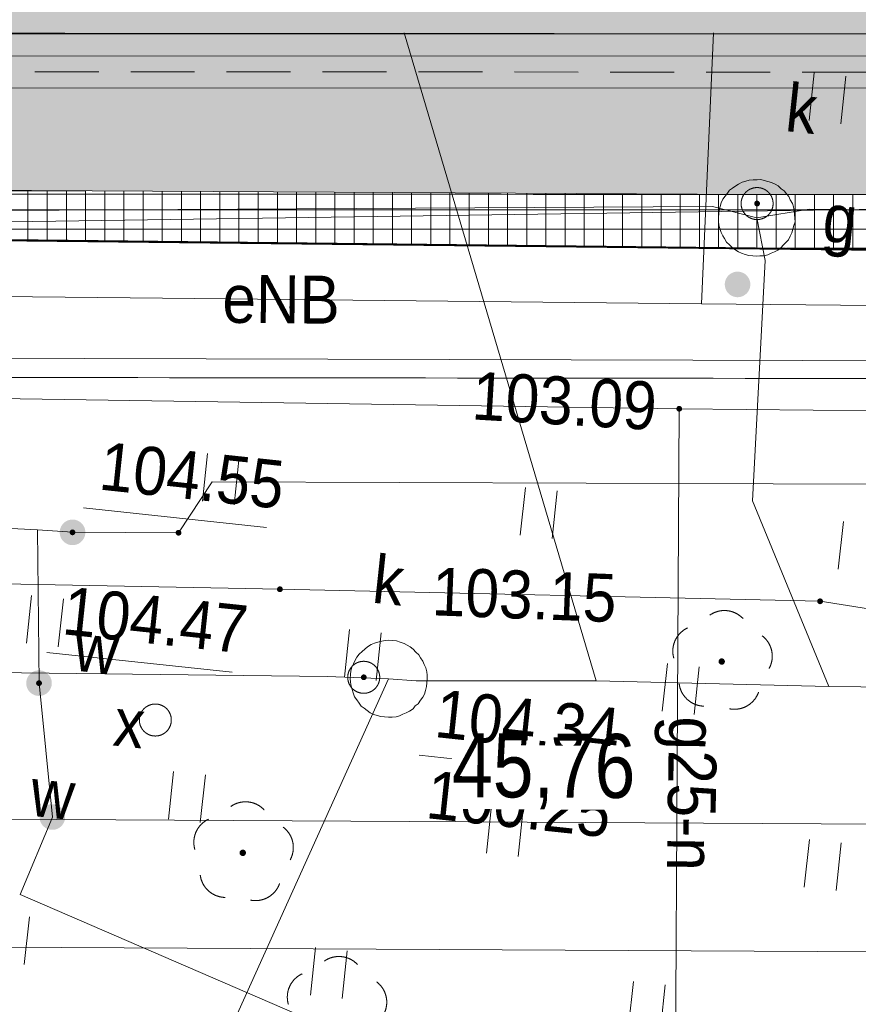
# Model space of a CAD drawing. Header units: millimetres. Extents: x -165388 to 921073, y -295343 to 494042.
# Tile 53 of 117: x 193671 to 206786, y 91679 to 107076. Entities that reach past the tile are written whole.
import ezdxf
from ezdxf.xclip import XClip

# ---------------------------------------------------------------- set-up
doc = ezdxf.new("R2010")
doc.units = ezdxf.units.MM
doc.header["$MEASUREMENT"] = 0
doc.header["$XCLIPFRAME"] = 0
for name, pattern in [('0.5_0.5', [1000, 500, -500]), ('1.0_0.5', [1500, 1000, -500]), ('Krawędzie ukryte', [2250, 1750, -500]), ('mz1.0_0.5', [1500, 1000, -500]), ('Wipeout_Contour', [1000, 0, -1000])]:
    doc.linetypes.add(name, pattern=pattern)
for name, color, linetype, lineweight in [('20231207_mdcp_Kolska_2-4_6_0_Nr_pióra__1', 7, 'Continuous', 13), ('bg-woz-oz.6640.12006.2023.pge-1_rzut_5_219-działka ewidencyjna_Nr_pióra__7', 7, 'Continuous', 18), ('bg-woz-oz.6640.12006.2023.pge-1_rzut_5_312-budynek ewidencyjny_Nr_pióra__7', 7, 'Continuous', 18), ('bg-woz-oz.6640.12006.2023.pge-1_rzut_5_chodnik (powierzchnia)_Nr_pióra__7', 7, 'Continuous', 18), ('bg-woz-oz.6640.12006.2023.pge-1_rzut_5_przewód gazowy (linia)-Atr1_Nr_pióra__7', 7, 'Continuous', 18), ('bg-woz-oz.6640.12006.2023.pge-1_rzut_5_przewód telekomunikacyjny (linia)_Nr_pióra__30', 252, 'Continuous', 18), ('bg-woz-oz.6640.12006.2023.pge-1_rzut_5_punkt o określonej wysokości (sieć kanalizacyjna)-Atr2_Nr_pióra__7', 7, 'Continuous', 18), ('bg-woz-oz.6640.12006.2023.pge-1_rzut_5_punkt o określonej wysokości (sieć telekomunikacyjna)-Atr2_Nr_pióra__30', 252, 'Continuous', 18), ('bg-woz-oz.6640.12006.2023.pge-1_rzut_5_punkt o określonej wysokości (sieć wodociągowa)-Atr2_Nr_pióra__7', 7, 'Continuous', 18), ('bg-woz-oz.6640.12006.2023.pge-1_rzut_5_studzienka okrągła - przewód niezidentyfikowany (punkt)-Atr17_Nr_pióra__7', 7, 'Continuous', 18), ('bg-woz-oz.6640.12006.2023.pge-1_rzut_5_studzienka okrągła - przewód niezidentyfikowany (punkt)_Nr_pióra__7', 7, 'Continuous', 18), ('bg-woz-oz.6640.12006.2023.pge-1_rzut_5_trawnik (powierzchnia) - symbol_Nr_pióra__7', 7, 'Continuous', 18), ('bg-woz-oz.6640.12006.2023.pge-1_rzut_5_trawnik (powierzchnia)_Nr_pióra__7', 7, 'Continuous', 18), ('bg-woz-oz.6640.12006.2023.pge-1_rzut_5_trawnik_Nr_pióra__7', 7, 'Continuous', 18), ('bg-woz-oz.6640.12006.2023.pge-1_rzut_5_właz okrągły - siec kanalizacyjna (punkt)-Atr17_Nr_pióra__7', 7, 'Continuous', 18), ('bg-woz-oz.6640.12006.2023.pge-1_rzut_5_właz okrągły - siec kanalizacyjna (punkt)_Nr_pióra__7', 7, 'Continuous', 18), ('bg-woz-oz.6640.12006.2023.pge-1_rzut_5_zasuwa - siec gazowa (punkt)-Atr17_Nr_pióra__7', 7, 'Continuous', 18), ('bg-woz-oz.6640.12006.2023.pge-1_rzut_5_zasuwa - siec wodociągowa (punkt)-Atr17_Nr_pióra__7', 7, 'Continuous', 18), ('bg-woz-oz.6640.12006.2023.pge-1_rzut_5_ściana oporowa (linia)_Nr_pióra__7', 7, 'Continuous', 18), ('Wymiarowanie - PZT_Nr_pióra__21', 7, 'Continuous', 20), ('Zagospodarowanie - Ogólne_Nr_pióra__60', 230, 'Continuous', 40), ('ZD_INNE_Nr_pióra__80', 3, 'Continuous', 20), ('ZD_UTWARDZENIA_Nr_pióra__1', 7, 'Continuous', 13), ('ZD_UTWARDZENIA_Nr_pióra__101', 252, 'Continuous', 13)]:
    doc.layers.add(name, color=color, linetype=linetype, lineweight=lineweight)
for name, color, linetype, lineweight, true_color in [('bg-woz-oz.6640.12006.2023.pge-1_rzut_5_218-kontur użytku gruntowego_Nr_pióra__3', 7, 'Continuous', 18, 0x959595), ('bg-woz-oz.6640.12006.2023.pge-1_rzut_5_drzewo liściaste (punkt)_Nr_pióra__94', 7, 'Continuous', 18, 0x4b4b4b), ('bg-woz-oz.6640.12006.2023.pge-1_rzut_5_komora podziemna - przewód kanalizacyjny (powierzchnia)_Nr_pióra__34', 7, 'Continuous', 18, 0x4b4b4b), ('bg-woz-oz.6640.12006.2023.pge-1_rzut_5_przewód elektroenergetyczny (linia)-Atr1_Nr_pióra__1', 7, 'Continuous', 18, 0x4c4c4c), ('bg-woz-oz.6640.12006.2023.pge-1_rzut_5_przewód elektroenergetyczny (linia)_Nr_pióra__1', 7, 'Continuous', 18, 0x4c4c4c), ('bg-woz-oz.6640.12006.2023.pge-1_rzut_5_przewód gazowy (linia)_Nr_pióra__40', 7, 'Continuous', 18, 0xbcbcbc), ('bg-woz-oz.6640.12006.2023.pge-1_rzut_5_przewód kanalizacyjny (linia)_Nr_pióra__34', 7, 'Continuous', 18, 0x4b4b4b), ('bg-woz-oz.6640.12006.2023.pge-1_rzut_5_przewód kanalizacyjny_Nr_pióra__34', 7, 'Continuous', 18, 0x4b4b4b), ('bg-woz-oz.6640.12006.2023.pge-1_rzut_5_przewód wodociągowy (linia)_Nr_pióra__5', 7, 'Continuous', 18, 0x1d1d1d), ('bg-woz-oz.6640.12006.2023.pge-1_rzut_5_punkt o określonej wysokości (sieć gazowa)-Atr2_Nr_pióra__40', 7, 'Continuous', 18, 0xbcbcbc), ('bg-woz-oz.6640.12006.2023.pge-1_rzut_5_punkt o określonej wysokości (sieć kanalizacyjna)-Atr2_Nr_pióra__34', 7, 'Continuous', 18, 0x4b4b4b), ('bg-woz-oz.6640.12006.2023.pge-1_rzut_5_punkt o określonej wysokości (sieć kanalizacyjna)-Atr3_Nr_pióra__34', 7, 'Continuous', 18, 0x4b4b4b), ('bg-woz-oz.6640.12006.2023.pge-1_rzut_5_punkt o określonej wysokości (sieć wodociągowa)-Atr2_Nr_pióra__5', 7, 'Continuous', 18, 0x1d1d1d), ('Wymiarowanie - PZT_Nr_pióra__61', 7, 'Continuous', 13, 0x6a6a6a), ('ZD_DIM_Nr_pióra__48', 7, 'Continuous', 13, 0xa80f02), ('ZD_UTWARDZENIA_Nr_pióra__102', 7, 'Continuous', 13, 0xcccccc), ('ZD_UTWARDZENIA_Nr_pióra__170', 7, 'Continuous', 13, 0x9f9f00), ('ZD_UTWARDZENIA_Nr_pióra__202', 7, 'Continuous', 0, 0xe8e8e8)]:
    doc.layers.add(name, color=color, linetype=linetype, lineweight=lineweight, true_color=true_color)
for name, color, linetype in [('bg-woz-oz.6640.12006.2023.pge-1_rzut_5_drzewo liściaste (punkt)', 7, 'Continuous'), ('bg-woz-oz.6640.12006.2023.pge-1_rzut_5_punkt o określonej wysokości (sieć gazowa)', 7, 'Continuous'), ('bg-woz-oz.6640.12006.2023.pge-1_rzut_5_punkt o określonej wysokości (sieć kanalizacyjna)', 7, 'Continuous'), ('bg-woz-oz.6640.12006.2023.pge-1_rzut_5_punkt o określonej wysokości (sieć telekomunikacyjna)', 7, 'Continuous'), ('bg-woz-oz.6640.12006.2023.pge-1_rzut_5_punkt o określonej wysokości (sieć wodociągowa)', 7, 'Continuous'), ('bg-woz-oz.6640.12006.2023.pge-1_rzut_5_zasuwa - siec gazowa (punkt)', 7, 'Continuous'), ('bg-woz-oz.6640.12006.2023.pge-1_rzut_5_zasuwa - siec wodociągowa (punkt)', 7, 'Continuous'), ('INW_GEO', 7, 'Continuous'), ('Zagospodarowanie - Ogólne', 7, 'Continuous'), ('ZD_DIM', 7, 'Continuous'), ('ZD_INNE', 7, 'Continuous')]:
    doc.layers.add(name, color=color, linetype=linetype)
doc.styles.add('GENERATED_STYLE_1', font='txt')
doc.styles.add('GENERATED_STYLE_4', font='txt')
doc.linetypes.add('otdn_500', pattern='A,0,[4,A.01.1_PROJEKT_ZAGOSPODAROWANIA_DZIAŁKI1.Shx,S=39.68254,R=0,X=0,Y=0],-5000,0', length=5000)
doc.dimstyles.new('GENERATED_STYLE__2', dxfattribs={"dimtxt": 1000, "dimasz": 678.571429, "dimexe": 0.18, "dimexo": 20, "dimgap": 0.09, "dimtad": 1, "dimlfac": 0.001, "dimzin": 0, "dimdsep": 46, "dimtxsty": 'GENERATED_STYLE_4', "dimblk": 'ARROWHEAD_17', "dimblk1": 'ARROWHEAD_17', "dimblk2": 'ARROWHEAD_17', "dimcen": 0.09, "dimclrd": 256, "dimclre": 256, "dimclrt": 256, "dimadec": 0, "dimazin": 0, "dimtfac": 1, "dimtdec": 4, "dimtmove": 0, "dimatfit": 3, "dimfxl": 0, "dimtolj": 1, "dimtzin": 0, "dimarcsym": 0})
picture_1 = doc.add_image_def('image1.tif', size_in_pixel=(4961, 3508))
pattern_1 = [(0, (0, 0), (0, 300), []), (90, (0, 0), (-300, 0), [])]

# ---------------------------------------------------------------- blocks, each defined once
blk = doc.blocks.new('Rysunek_2_5', base_point=(-8071116842, -4961354755))
at = {"layer": 'bg-woz-oz.6640.12006.2023.pge-1_rzut_5_drzewo liściaste (punkt)', "linetype": 'Continuous', "lineweight": 0, "true_color": 0x4b4b4b}
for points in [[(204699, 97033, 1), (204600, 97044, 1)], [(197209, 94042, 1), (197109, 94053, 1)]]:
    blk.add_hatch(color=251, dxfattribs=at).paths.add_polyline_path(points)
at = {"layer": 'bg-woz-oz.6640.12006.2023.pge-1_rzut_5_punkt o określonej wysokości (sieć gazowa)', "linetype": 'Continuous', "lineweight": 0, "true_color": 0xbcbcbc}
blk.add_hatch(color=9, dxfattribs=at).paths.add_polyline_path([(204030, 100987, 1), (203941, 100996, 1)])
at = {"layer": 'bg-woz-oz.6640.12006.2023.pge-1_rzut_5_punkt o określonej wysokości (sieć kanalizacyjna)', "linetype": 'Continuous', "lineweight": 0, "true_color": 0x4b4b4b}
for points in [[(205248, 104196, 1), (205158, 104205, 1)], [(199096, 96787, 1), (199007, 96797, 1)]]:
    blk.add_hatch(color=251, dxfattribs=at).paths.add_polyline_path(points)
at = {"layer": 'bg-woz-oz.6640.12006.2023.pge-1_rzut_5_punkt o określonej wysokości (sieć telekomunikacyjna)', "linetype": 'Continuous', "lineweight": 18}
for points in [[(197785, 98164, 1), (197695, 98174, 1)], [(206233, 97976, 1), (206143, 97985, 1)]]:
    blk.add_hatch(color=252, dxfattribs=at).paths.add_polyline_path(points)
at = {"layer": 'bg-woz-oz.6640.12006.2023.pge-1_rzut_5_punkt o określonej wysokości (sieć wodociągowa)', "linetype": 'Continuous', "lineweight": 0, "true_color": 0x1d1d1d}
for points in [[(194541, 99054, 1), (194452, 99063, 1)], [(196200, 99048, 1), (196110, 99057, 1)], [(194018, 96705, 1), (193928, 96696, 1)]]:
    blk.add_hatch(color=250, dxfattribs=at).paths.add_polyline_path(points)
at = {"layer": 'bg-woz-oz.6640.12006.2023.pge-1_rzut_5_zasuwa - siec gazowa (punkt)', "linetype": 'Continuous', "lineweight": 0, "true_color": 0x000000}
blk.add_hatch(color=18, dxfattribs=at).paths.add_polyline_path([(205096, 102914, 1), (204699, 102957, 1)])
at = {"layer": 'bg-woz-oz.6640.12006.2023.pge-1_rzut_5_zasuwa - siec wodociągowa (punkt)', "linetype": 'Continuous', "lineweight": 0, "true_color": 0x000000}
for points in [[(194696, 99037, 1), (194298, 99080, 1)], [(194172, 96721, 1), (193774, 96681, 1)], [(193982, 94587, 1), (194380, 94627, 1)]]:
    blk.add_hatch(color=18, dxfattribs=at).paths.add_polyline_path(points)
at = {"layer": 'bg-woz-oz.6640.12006.2023.pge-1_rzut_5_218-kontur użytku gruntowego_Nr_pióra__3', "linetype": '0.5_0.5', "flags": 128}
for points in [[(166083, 103925), (244848, 103072)], [(244848, 103072), (166083, 103925)]]:
    blk.add_lwpolyline(points, dxfattribs=at)
at = {"layer": 'bg-woz-oz.6640.12006.2023.pge-1_rzut_5_219-działka ewidencyjna_Nr_pióra__7', "linetype": 'Continuous', "flags": 128}
blk.add_lwpolyline([(166083, 103925), (244848, 103072)], dxfattribs=at)
at = {"layer": 'bg-woz-oz.6640.12006.2023.pge-1_rzut_5_312-budynek ewidencyjny_Nr_pióra__7', "linetype": 'Continuous', "flags": 128}
blk.add_lwpolyline([(179085, 121704), (225036, 121713), (225050, 120715), (230320, 120716), (230306, 121713), (244374, 121698), (250961, 121698), (251033, 106837), (230315, 106737), (230302, 107845), (225013, 107847), (224996, 106843), (179059, 106873)], close=True, dxfattribs=at)
at = {"layer": 'bg-woz-oz.6640.12006.2023.pge-1_rzut_5_chodnik (powierzchnia)_Nr_pióra__7', "linetype": 'mz1.0_0.5', "flags": 128}
blk.add_lwpolyline([(175016, 101502), (214705, 101455), (220691, 101379), (226616, 101299), (228632, 101345), (252829, 101435), (257008, 101482), (259574, 101409), (261751, 104364), (258273, 104474), (251049, 104451), (249973, 104546), (239700, 104588), (230342, 104451), (230336, 103828), (224735, 103743), (224747, 104325), (224435, 104318), (213968, 104340), (191109, 104348), (176824, 104497), (176916, 107052), (176152, 107053), (175409, 107062), (174954, 107040), (174994, 104029)], close=True, dxfattribs=at)
at = {"layer": 'bg-woz-oz.6640.12006.2023.pge-1_rzut_5_drzewo liściaste (punkt)_Nr_pióra__94', "linetype": 'Continuous'}
for centre, start, end in [((204692, 97436), 43.1738, 124.6298), ((204285, 97202), 115.2098, 196.4498), ((205040, 97122), 331.3538, 52.5938), ((204381, 96741), 187.1228, 268.7728), ((204848, 96692), 259.0308, 340.6808), ((197202, 94445), 43.1738, 124.6298), ((196794, 94211), 115.2098, 196.4498), ((197550, 94130), 331.3538, 52.5938), ((196891, 93750), 187.1228, 268.7728), ((197358, 93700), 259.0308, 340.6808), ((198663, 92026), 43.1738, 124.6298), ((198256, 91792), 115.2098, 196.4498), ((199011, 91711), 331.3538, 52.5938)]:
    blk.add_arc(centre, 400, start, end, dxfattribs=at)
at = {"layer": 'bg-woz-oz.6640.12006.2023.pge-1_rzut_5_komora podziemna - przewód kanalizacyjny (powierzchnia)_Nr_pióra__34', "linetype": 'Continuous', "flags": 128}
for points in [[(205796, 103916), (205780, 103857), (205764, 103799), (205747, 103740), (205722, 103692), (205696, 103635), (205651, 103589), (205617, 103553), (205572, 103507), (205528, 103472), (205475, 103447), (205422, 103423), (205369, 103398), (205307, 103385), (205246, 103381), (205186, 103378), (205136, 103383), (205076, 103389), (205018, 103406), (204959, 103422), (204912, 103447), (204855, 103483), (204809, 103518), (204772, 103553), (204726, 103598), (204692, 103652), (204666, 103695), (204642, 103747), (204618, 103810), (204604, 103862), (204600, 103923), (204597, 103984), (204603, 104043), (204608, 104093), (204625, 104152), (204641, 104210), (204667, 104268), (204702, 104314), (204738, 104361), (204773, 104407), (204817, 104443), (204871, 104477), (204914, 104503), (204968, 104537), (205029, 104551), (205081, 104565), (205142, 104569), (205203, 104573), (205263, 104576), (205312, 104561), (205371, 104545), (205429, 104528), (205487, 104502), (205534, 104477), (205580, 104432), (205626, 104397), (205662, 104352), (205697, 104308), (205722, 104256), (205756, 104202), (205771, 104150), (205785, 104088), (205788, 104027), (205792, 103967)], [(200038, 96707), (200031, 96647), (200015, 96588), (199999, 96530), (199974, 96482), (199939, 96436), (199902, 96379), (199858, 96344), (199823, 96297), (199769, 96263), (199716, 96238), (199663, 96214), (199610, 96189), (199559, 96175), (199498, 96171), (199437, 96167), (199378, 96174), (199318, 96180), (199259, 96197), (199211, 96212), (199153, 96238), (199107, 96273), (199060, 96308), (199013, 96343), (198978, 96387), (198944, 96441), (198908, 96485), (198885, 96548), (198870, 96600), (198855, 96652), (198842, 96714), (198838, 96775), (198845, 96834), (198851, 96894), (198867, 96952), (198893, 97000), (198919, 97058), (198944, 97105), (198979, 97152), (199024, 97197), (199068, 97233), (199112, 97268), (199166, 97303), (199219, 97327), (199271, 97342), (199333, 97355), (199385, 97370), (199445, 97373), (199505, 97367), (199565, 97361), (199623, 97344), (199681, 97318), (199728, 97293), (199776, 97268), (199823, 97233), (199868, 97187), (199913, 97142), (199939, 97099), (199973, 97045), (199998, 96993), (200023, 96940), (200036, 96878), (200041, 96827), (200044, 96766)]]:
    blk.add_lwpolyline(points, close=True, dxfattribs=at)
at = {"layer": 'bg-woz-oz.6640.12006.2023.pge-1_rzut_5_przewód elektroenergetyczny (linia)_Nr_pióra__1', "linetype": 'Continuous', "flags": 128}
for points in [[(204332, 102634), (204523, 106868)], [(146528, 103138), (147608, 102982), (154782, 103111), (155317, 103124), (165119, 103193), (175078, 102933), (195903, 102720), (204332, 102634), (223892, 102445), (233512, 102302), (254176, 102086), (261710, 102005), (262644, 101996)], [(235073, 86044), (232670, 101668), (219649, 101702), (204198, 101753), (185165, 101805), (166386, 101871), (157128, 101915), (148285, 101884), (143376, 102157), (121298, 102595), (99083, 103077)]]:
    blk.add_lwpolyline(points, dxfattribs=at)
at = {"layer": 'bg-woz-oz.6640.12006.2023.pge-1_rzut_5_przewód gazowy (linia)_Nr_pióra__40', "linetype": 'Continuous', "flags": 128}
for points in [[(-115115, 104340), (-21313, 103872), (35717, 103381), (52273, 103030), (134953, 102011), (203985, 100992), (220481, 100828), (232074, 100706)], [(203985, 100992), (203898, 85302), (203536, 73443)]]:
    blk.add_lwpolyline(points, dxfattribs=at)
at = {"layer": 'bg-woz-oz.6640.12006.2023.pge-1_rzut_5_przewód kanalizacyjny (linia)_Nr_pióra__34', "linetype": 'Continuous', "flags": 128}
for points in [[(202686, 96736), (199686, 106872)], [(205200, 103979), (204504, 104154), (177566, 104005), (176799, 103886)], [(206327, 96648), (205129, 99552), (205330, 103312), (205200, 103979)], [(145305, 97526), (145869, 97435), (198479, 96803), (199441, 96770)], [(194105, 84950), (199441, 96770)], [(199441, 96770), (199870, 96735), (202686, 96736), (206327, 96648), (221265, 96490), (246019, 96430), (246701, 96317)]]:
    blk.add_lwpolyline(points, dxfattribs=at)
at = {"layer": 'bg-woz-oz.6640.12006.2023.pge-1_rzut_5_przewód kanalizacyjny_Nr_pióra__34', "linetype": 'Continuous', "flags": 128}
blk.add_lwpolyline([(205200, 103979), (206019, 104113), (221230, 103977), (222255, 103968), (222834, 103926), (222818, 104531), (222672, 106839)], dxfattribs=at)
at = {"layer": 'bg-woz-oz.6640.12006.2023.pge-1_rzut_5_przewód telekomunikacyjny (linia)_Nr_pióra__30', "linetype": 'Continuous', "flags": 128}
for points in [[(206188, 97981), (197740, 98169), (175310, 98604), (161006, 98765), (156861, 96020), (149024, 96183), (146450, 96197), (128844, 96137), (113580, 96249), (101964, 96434), (100062, 96044), (99273, 96379), (99033, 97149), (99089, 99175), (99675, 107771), (99795, 111148), (100377, 128172), (100511, 132160), (100610, 135157), (100903, 141381)], [(206188, 97981), (225275, 94956)]]:
    blk.add_lwpolyline(points, dxfattribs=at)
at = {"layer": 'bg-woz-oz.6640.12006.2023.pge-1_rzut_5_przewód wodociągowy (linia)_Nr_pióra__5', "linetype": 'Continuous', "flags": 128}
for points in [[(-113112, 103603), (-112652, 103574), (-37625, 102940), (-34048, 102910), (-26874, 102847), (-23375, 102745), (3309, 102398), (37828, 101959), (79736, 101212), (103032, 100876), (134624, 100527), (143365, 100448), (154879, 100345), (164043, 100271), (176038, 99965), (193947, 99097)], [(194496, 99059), (196155, 99052), (196683, 99851), (228852, 99733), (232391, 99717), (232863, 99717)], [(193947, 99097), (194496, 99059)], [(193947, 99097), (193973, 96701)], [(193973, 96701), (194182, 94607)], [(241389, 73241), (222432, 80959), (193680, 93393), (194182, 94607)]]:
    blk.add_lwpolyline(points, dxfattribs=at)
at = {"layer": 'bg-woz-oz.6640.12006.2023.pge-1_rzut_5_punkt o określonej wysokości (sieć kanalizacyjna)-Atr2_Nr_pióra__7', "linetype": 'Continuous', "flags": 128}
blk.add_lwpolyline([(199917, 95573), (202812, 95264)], dxfattribs=at)
at = {"layer": 'bg-woz-oz.6640.12006.2023.pge-1_rzut_5_punkt o określonej wysokości (sieć wodociągowa)-Atr2_Nr_pióra__7', "linetype": 'Continuous', "flags": 128}
for points in [[(194668, 99443), (197532, 99137)], [(194095, 97181), (196995, 96871)]]:
    blk.add_lwpolyline(points, dxfattribs=at)
at = {"layer": 'bg-woz-oz.6640.12006.2023.pge-1_rzut_5_studzienka okrągła - przewód niezidentyfikowany (punkt)_Nr_pióra__7', "linetype": 'Continuous'}
blk.add_circle((195792, 96124), 250, dxfattribs=at)
at = {"layer": 'bg-woz-oz.6640.12006.2023.pge-1_rzut_5_trawnik (powierzchnia) - symbol_Nr_pióra__7', "linetype": 'Continuous'}
for p, q in [((196528, 99545), (196608, 100290)), ((197026, 99491), (197105, 100237)), ((201500, 99013), (201580, 99759)), ((201997, 98960), (202077, 99706)), ((206472, 98482), (206552, 99228)), ((193777, 97324), (193857, 98070)), ((194274, 97271), (194354, 98017)), ((198749, 96793), (198828, 97539)), ((199246, 96740), (199326, 97486)), ((203720, 96262), (203800, 97008)), ((204218, 96209), (204297, 96955)), ((195997, 94573), (196077, 95319)), ((196494, 94520), (196574, 95265)), ((200969, 94042), (201049, 94787)), ((201466, 93989), (201546, 94734)), ((205941, 93511), (206020, 94256)), ((206438, 93457), (206518, 94203)), ((193743, 92299), (193823, 93045)), ((198218, 91821), (198297, 92567)), ((198715, 91768), (198794, 92514)), ((203189, 91290), (203269, 92036)), ((203686, 91237), (203766, 91983))]:
    blk.add_line(p, q, dxfattribs=at)
at = {"layer": 'bg-woz-oz.6640.12006.2023.pge-1_rzut_5_trawnik (powierzchnia)_Nr_pióra__7', "linetype": 'mz1.0_0.5', "flags": 128}
blk.add_lwpolyline([(175016, 101502), (174974, 100078), (175009, 97490), (175071, 96186), (175087, 96054), (175176, 95662), (175296, 95277), (175458, 94908), (175652, 94565), (175879, 94239), (176049, 94040), (176331, 93759), (176646, 93514), (176985, 93296), (177338, 93118), (178532, 92900), (180182, 92532), (182472, 92036), (184455, 91583), (186953, 90954), (190120, 90002), (195729, 88287), (198617, 87264), (213072, 81084), (215311, 86225), (215605, 86907), (227893, 81622), (227539, 87905), (226616, 101299), (220691, 101379), (214705, 101455)], close=True, dxfattribs=at)
at = {"layer": 'bg-woz-oz.6640.12006.2023.pge-1_rzut_5_trawnik_Nr_pióra__7', "linetype": 'Continuous'}
for p, q in [((206015, 105500), (206095, 106246)), ((206512, 105447), (206592, 106193))]:
    blk.add_line(p, q, dxfattribs=at)
at = {"layer": 'bg-woz-oz.6640.12006.2023.pge-1_rzut_5_trawnik_Nr_pióra__7', "linetype": '1.0_0.5', "flags": 128}
blk.add_lwpolyline([(178755, 107036), (176916, 107052), (176824, 104497), (191109, 104348), (213968, 104340), (224435, 104318), (224747, 104325), (224798, 106029), (224560, 106246), (179065, 106269), (179059, 106873)], close=True, dxfattribs=at)
at = {"layer": 'bg-woz-oz.6640.12006.2023.pge-1_rzut_5_właz okrągły - siec kanalizacyjna (punkt)_Nr_pióra__7', "linetype": 'Continuous'}
for centre in [(205203, 104200), (199051, 96792)]:
    blk.add_circle(centre, 250, dxfattribs=at)
at = {"layer": 'bg-woz-oz.6640.12006.2023.pge-1_rzut_5_ściana oporowa (linia)_Nr_pióra__7', "linetype": 'Continuous'}
blk.add_line((179065, 106519), (224560, 106496), dxfattribs=at)
at = {"layer": 'bg-woz-oz.6640.12006.2023.pge-1_rzut_5_ściana oporowa (linia)_Nr_pióra__7', "linetype": 'otdn_500'}
blk.add_line((179065, 106019), (224560, 105996), dxfattribs=at)
at = {"layer": 'bg-woz-oz.6640.12006.2023.pge-1_rzut_5_przewód elektroenergetyczny (linia)-Atr1_Nr_pióra__1', "linetype": 'Continuous', "insert": (196842, 102707), "char_height": 750, "attachment_point": 4, "rotation": 359.4428, "style": 'GENERATED_STYLE_1'}
blk.add_mtext('\\A1;{\\W0.900000x;\\fArial|b0|i0|c238|p38;eNB}', dxfattribs=at)
at = {"layer": 'bg-woz-oz.6640.12006.2023.pge-1_rzut_5_przewód gazowy (linia)-Atr1_Nr_pióra__7', "linetype": 'Continuous', "insert": (204088, 96179), "char_height": 750, "attachment_point": 4, "rotation": 269.1958, "style": 'GENERATED_STYLE_1'}
blk.add_mtext('\\A1;{\\W0.900000x;\\fArial|b0|i0|c238|p38;g25-n}', dxfattribs=at)
at = {"layer": 'bg-woz-oz.6640.12006.2023.pge-1_rzut_5_punkt o określonej wysokości (sieć gazowa)-Atr2_Nr_pióra__40', "linetype": 'Continuous', "insert": (200751, 101195), "char_height": 750, "attachment_point": 4, "rotation": 356.6278, "style": 'GENERATED_STYLE_1'}
blk.add_mtext('\\A1;{\\W0.900000x;\\fArial|b0|i0|c238|p38;103.09}', dxfattribs=at)
at = {"layer": 'bg-woz-oz.6640.12006.2023.pge-1_rzut_5_punkt o określonej wysokości (sieć kanalizacyjna)-Atr2_Nr_pióra__34', "linetype": 'Continuous', "insert": (200140, 95850), "char_height": 750, "attachment_point": 7, "rotation": 353.9018, "style": 'GENERATED_STYLE_1'}
blk.add_mtext('\\A1;{\\W0.900000x;\\fArial|b0|i0|c238|p38;104.34}', dxfattribs=at)
at = {"layer": 'bg-woz-oz.6640.12006.2023.pge-1_rzut_5_punkt o określonej wysokości (sieć kanalizacyjna)-Atr3_Nr_pióra__34', "linetype": 'Continuous', "insert": (200005, 94582), "char_height": 750, "attachment_point": 7, "rotation": 353.9018, "style": 'GENERATED_STYLE_1'}
blk.add_mtext('\\A1;{\\W0.900000x;\\fArial|b0|i0|c238|p38;100.25}', dxfattribs=at)
at = {"layer": 'bg-woz-oz.6640.12006.2023.pge-1_rzut_5_punkt o określonej wysokości (sieć telekomunikacyjna)-Atr2_Nr_pióra__30', "linetype": 'Continuous', "insert": (200121, 98132), "char_height": 750, "attachment_point": 4, "rotation": 357.8348, "style": 'GENERATED_STYLE_1'}
blk.add_mtext('\\A1;{\\W0.900000x;\\fArial|b0|i0|c238|p38;103.15}', dxfattribs=at)
at = {"layer": 'bg-woz-oz.6640.12006.2023.pge-1_rzut_5_punkt o określonej wysokości (sieć wodociągowa)-Atr2_Nr_pióra__5', "linetype": 'Continuous', "char_height": 750, "attachment_point": 7, "rotation": 353.9018, "style": 'GENERATED_STYLE_1'}
for s, insert in [('\\A1;{\\W0.900000x;\\fArial|b0|i0|c238|p38;104.55}', (194892, 99720)), ('\\A1;{\\W0.900000x;\\fArial|b0|i0|c238|p38;104.47}', (194318, 97458))]:
    blk.add_mtext(s, dxfattribs=dict(at, insert=insert))
at = {"layer": 'bg-woz-oz.6640.12006.2023.pge-1_rzut_5_studzienka okrągła - przewód niezidentyfikowany (punkt)-Atr17_Nr_pióra__7', "linetype": 'Continuous', "insert": (195113, 95728), "char_height": 750, "attachment_point": 7, "rotation": 353.9018, "style": 'GENERATED_STYLE_1'}
blk.add_mtext('\\A1;{\\W0.900000x;\\fArial|b0|i0|c238|p38;x}', dxfattribs=at)
at = {"layer": 'bg-woz-oz.6640.12006.2023.pge-1_rzut_5_właz okrągły - siec kanalizacyjna (punkt)-Atr17_Nr_pióra__7', "linetype": 'Continuous', "char_height": 750, "attachment_point": 7, "rotation": 353.9018, "style": 'GENERATED_STYLE_1'}
for insert in [(205625, 105336), (199165, 97961)]:
    blk.add_mtext('\\A1;{\\W0.900000x;\\fArial|b0|i0|c238|p38;k}', dxfattribs=dict(at, insert=insert))
at = {"layer": 'bg-woz-oz.6640.12006.2023.pge-1_rzut_5_zasuwa - siec gazowa (punkt)-Atr17_Nr_pióra__7', "linetype": 'Continuous', "insert": (206179, 103390), "char_height": 750, "attachment_point": 7, "rotation": 353.9018, "style": 'GENERATED_STYLE_1'}
blk.add_mtext('\\A1;{\\W0.900000x;\\fArial|b0|i0|c238|p38;g}', dxfattribs=at)
at = {"layer": 'bg-woz-oz.6640.12006.2023.pge-1_rzut_5_zasuwa - siec wodociągowa (punkt)-Atr17_Nr_pióra__7', "linetype": 'Continuous', "char_height": 750, "attachment_point": 7, "rotation": 353.9018, "style": 'GENERATED_STYLE_1'}
for insert in [(194494, 96901), (193809, 94631)]:
    blk.add_mtext('\\A1;{\\W0.900000x;\\fArial|b0|i0|c238|p38;w}', dxfattribs=dict(at, insert=insert))
blk = doc.blocks.new('Rysunek_3_6', base_point=(188222, 121799))
at = {"layer": '20231207_mdcp_Kolska_2-4_6_0_Nr_pióra__1'}
image = blk.add_image(picture_1, insert=(75928, 59123), size_in_units=(210000, 148500), rotation=-6.09824, dxfattribs=at)
image.set_boundary_path([(-0.5, -0.5), (4960.5, 3507.5)])
blk = doc.blocks.new('*D27')
at = {"layer": 'ZD_DIM_Nr_pióra__48', "linetype": 'Continuous'}
for p, q in [((178853, 94151), (179126, 95149)), ((224751, 95072), (224744, 93733)), ((224611, 93903), (224884, 94902)), ((224747, 94402), (178989, 94650)), ((230248, 94373), (224747, 94402))]:
    blk.add_line(p, q, dxfattribs=at)
at = {"color": 254, "linetype": 'Wipeout_Contour', "lineweight": 0, "ltscale": 892824.437269}
blk.add_wipeout([(200429, 94734), (203309, 94718), (203315, 95718), (200435, 95734)], dxfattribs=at).dxf.layer = 'ZD_DIM'
at = {"layer": 'ZD_DIM_Nr_pióra__48', "insert": (200429, 94734), "char_height": 1000, "attachment_point": 7, "rotation": 359.69, "style": 'GENERATED_STYLE_4'}
blk.add_mtext('\\A1;{\\fArial Narrow|b0|i0|c238|p34;45,76}', dxfattribs=at)
blk = doc.blocks.new('ARROWHEAD_17')
at = {"color": 0, "linetype": 'Continuous', "lineweight": 0}
for p, q in [((-0.188, -0.7), (0.188, 0.7)), ((0, 0), (-1, 0))]:
    blk.add_line(p, q, dxfattribs=at)
blk = doc.blocks.new('*D28')
at = {"layer": 'ZD_DIM_Nr_pióra__48', "linetype": 'Continuous'}
for p, q in [((174890, 95342), (174883, 94002)), ((178993, 95320), (178986, 93980)), ((174750, 94173), (175023, 95171)), ((178853, 94151), (179126, 95149)), ((174887, 94672), (167951, 94710)), ((178989, 94650), (174887, 94672)), ((224747, 94402), (178989, 94650))]:
    blk.add_line(p, q, dxfattribs=at)
at = {"color": 254, "linetype": 'Wipeout_Contour', "lineweight": 0, "ltscale": 804015.873031}
blk.add_wipeout([(175819, 94867), (178059, 94855), (178064, 95855), (175825, 95867)], dxfattribs=at).dxf.layer = 'ZD_DIM'
at = {"layer": 'ZD_DIM_Nr_pióra__48', "insert": (175819, 94867), "char_height": 1000, "attachment_point": 7, "rotation": 359.69, "style": 'GENERATED_STYLE_4'}
blk.add_mtext('\\A1;{\\fArial Narrow|b0|i0|c238|p34;4,10}', dxfattribs=at)
blk = doc.blocks.new('*D31')
at = {"layer": 'ZD_DIM_Nr_pióra__48', "linetype": 'Continuous'}
for p, q in [((166015, 91390), (166007, 90050)), ((166148, 91219), (165874, 90221)), ((251000, 90930), (250993, 89591)), ((166011, 90720), (165699, 90722)), ((250996, 90260), (166011, 90720)), ((250860, 89761), (251133, 90760)), ((251309, 90259), (250996, 90260))]:
    blk.add_line(p, q, dxfattribs=at)
at = {"color": 254, "linetype": 'Wipeout_Contour', "lineweight": 0, "ltscale": 910310.633013}
blk.add_wipeout([(207065, 90698), (209945, 90682), (209950, 91682), (207070, 91698)], dxfattribs=at).dxf.layer = 'ZD_DIM'
at = {"layer": 'ZD_DIM_Nr_pióra__48', "insert": (207065, 90698), "char_height": 1000, "attachment_point": 7, "rotation": 359.69, "style": 'GENERATED_STYLE_4'}
blk.add_mtext('\\A1;{\\fArial Narrow|b0|i0|c238|p34;84,99}', dxfattribs=at)
blk = doc.blocks.new('*D32')
at = {"layer": 'ZD_DIM_Nr_pióra__48', "linetype": 'Continuous'}
for p, q in [((178842, 92151), (179115, 93149)), ((251011, 92930), (251004, 91591)), ((250871, 91761), (251144, 92760)), ((251007, 92260), (178978, 92650)), ((251320, 92259), (251007, 92260))]:
    blk.add_line(p, q, dxfattribs=at)
at = {"color": 254, "linetype": 'Wipeout_Contour', "lineweight": 0, "ltscale": 937246.732644}
blk.add_wipeout([(213554, 92663), (216434, 92647), (216439, 93647), (213559, 93663)], dxfattribs=at).dxf.layer = 'ZD_DIM'
at = {"layer": 'ZD_DIM_Nr_pióra__48', "insert": (213554, 92663), "char_height": 1000, "attachment_point": 7, "rotation": 359.69, "style": 'GENERATED_STYLE_4'}
blk.add_mtext('\\A1;{\\fArial Narrow|b0|i0|c238|p34;72,03}', dxfattribs=at)
blk = doc.blocks.new('*D33')
at = {"layer": 'ZD_DIM_Nr_pióra__48', "linetype": 'Continuous'}
for p, q in [((166026, 93390), (166018, 92050)), ((178982, 93320), (178975, 91980)), ((166159, 93219), (165885, 92221)), ((178842, 92151), (179115, 93149)), ((166022, 92720), (165709, 92722)), ((178978, 92650), (166022, 92720)), ((251007, 92260), (178978, 92650))]:
    blk.add_line(p, q, dxfattribs=at)
at = {"color": 254, "linetype": 'Wipeout_Contour', "lineweight": 0, "ltscale": 784643.039132}
blk.add_wipeout([(171061, 92893), (173941, 92877), (173947, 93877), (171067, 93893)], dxfattribs=at).dxf.layer = 'ZD_DIM'
at = {"layer": 'ZD_DIM_Nr_pióra__48', "insert": (171061, 92893), "char_height": 1000, "attachment_point": 7, "rotation": 359.69, "style": 'GENERATED_STYLE_4'}
blk.add_mtext('\\A1;{\\fArial Narrow|b0|i0|c238|p34;12,96}', dxfattribs=at)
blk = doc.blocks.new('Linia_16', base_point=(166083, 103925))
at = {"layer": 'Zagospodarowanie - Ogólne_Nr_pióra__60', "linetype": 'Continuous'}
blk.add_line((166083, 103925), (250565, 103007), dxfattribs=at)

msp = doc.modelspace()

# ---------------------------------------------------------------- hatches: boundary and pattern name
at = {"layer": 'ZD_UTWARDZENIA_Nr_pióra__101', "linetype": 'Continuous', "lineweight": 0, "true_color": 0x4c4c4c}
msp.add_hatch(color=251, dxfattribs=at).paths.add_polyline_path([(224559.941, 105995.689), (224571.378, 106490.996), (179065.059, 106518.729), (179064.961, 106018.911)])
at = {"layer": 'ZD_UTWARDZENIA_Nr_pióra__102', "linetype": 'Continuous'}
h = msp.add_hatch(dxfattribs=at)
h.set_pattern_fill('Siatka_30x30', color=256, style=0, pattern_type=2)
h.set_pattern_definition(pattern_1)
h.paths.add_polyline_path([(174980.654, 120000.419), (174946.97, 103824.998), (176899.096, 103820.933), (182739.913, 103755.806), (221879.403, 104327.566), (205207.87, 104343.291), (176824.087, 104496.853), (176916.001, 107051.546), (176924.927, 112783.031), (177428.982, 113453.276), (179075.086, 113521.78), (179075.086, 115077.898), (177668.177, 115127.338), (176932.96, 115588.05), (176932.78, 119996.354, -0.251138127), (178006.767, 122814.871, -0.226890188), (180236.939, 123733.148), (179909.657, 125658.814), (178198.497, 125268.387), (178116.31, 125202.083, 0.132311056), (175854.364, 123377.264, 0.01924314), (175615.036, 123020.114, 0.11860309)])
h = msp.add_hatch(dxfattribs=at)
h.set_pattern_fill('Siatka_30x30', color=256, style=0, pattern_type=2)
h.set_pattern_definition(pattern_1)
h.paths.add_polyline_path([(182739.913, 103755.806), (224803.86, 103286.786), (251065.344, 103001.483), (251047.307, 104753.659), (250307.13, 104742.846), (250315.157, 104194.68), (239351.208, 104238.219), (239362.259, 104582.96), (230342.083, 104451.191), (230335.879, 103828.326), (224778.845, 103743.5), (224747.002, 104324.862), (221879.403, 104327.566)])
at = {"layer": 'ZD_UTWARDZENIA_Nr_pióra__170', "linetype": 'Continuous', "lineweight": 0, "true_color": 0x272700}
h = msp.add_hatch(color=38, dxfattribs=at)
h.paths.add_polyline_path([(176824.087, 104496.853), (205207.87, 104343.291), (221879.403, 104327.566), (224747.002, 104324.862), (224749.088, 104286.774), (224778.845, 103743.5), (224814.779, 106841.905), (230366.029, 106855.142), (179075.086, 106855.142), (179075.086, 113521.78), (177428.982, 113453.276), (176924.927, 112783.031), (176916.001, 107051.546)])
h.paths.add_polyline_path([(179065.059, 106518.729), (179064.961, 106018.911), (224559.941, 105995.689), (224571.378, 106490.996)], flags=0)
at = {"layer": 'ZD_UTWARDZENIA_Nr_pióra__202', "linetype": 'Continuous'}
h = msp.add_hatch(dxfattribs=at)
h.set_pattern_fill('Siatka_60x60', color=256, style=0, pattern_type=2)
h.set_pattern_definition([(0, (0, 0), (0, 600), []), (90, (0, 0), (-600, 0), [])])
h.paths.add_polyline_path([(167814.055, 103905.918), (168017.667, 106976.422), (167998.981, 109199.769, -0.014053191), (167995.619, 120042.703), (168426.884, 123043.871), (169509.273, 127715.32), (174548.619, 141435.744), (175211.572, 143247.438), (179184.39, 142591.681), (178732.941, 139401.588), (180911.61, 139178.88), (180859.259, 138500.603), (190122.269, 137470.733), (190767.319, 143979.037), (202707.615, 142592.732), (202210.1, 138026.1, 0.411558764), (203426.172, 136139.882, 0.418188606), (205859.844, 136986.134), (206443.151, 142163.464), (208868.804, 141882.623), (216565.927, 140991.454), (216510.559, 140239.294, 0.500317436), (218648.767, 138486.769), (220696.845, 138819.614), (223726.628, 138969.305, -0.023335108), (234428.22, 138709.112), (238539.152, 138352.227), (242678.857, 137839.55, -0.619626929), (245575.233, 129273.384, 0.05909041), (250644.333, 128430.104), (250872.457, 124682.938), (244383.084, 124704.174), (244373.691, 124709.242), (244373.691, 124704.174), (242922.295, 124704.174), (242922.295, 125242.436), (242922.295, 125492.319), (235001.152, 125502.647), (230533.907, 125508.472), (230287.106, 125478.772), (230297.472, 121716.381), (224974.323, 121716.126), (224967.525, 125417.795), (224890.851, 125439.061), (224882.182, 125935.475), (205474.113, 125929.612), (203551.956, 125933.037), (193985.45, 125904.885), (193988.424, 125462.064), (193738.339, 125458.109), (193746.79, 125013.753), (193750.349, 121680.244), (180420.216, 121676.021), (180413.242, 121994.581), (180236.939, 123733.148), (179909.657, 125658.814, 0.238336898), (175615.036, 123020.114, 0.11860309), (174980.654, 120000.419), (174962.483, 111274.718), (174946.977, 103828.427)])
h.paths.add_polyline_path([(205472.6, 129313.856), (221570.093, 129374.104), (221646.369, 131970.694), (221763.889, 131952.859), (221878.56, 133827.303), (233180.627, 133911.549), (233330.899, 132049.854), (233317.852, 129386.167), (234995.782, 129277.298, 0.054069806), (238691.672, 129606.534, 0.171384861), (239806.191, 130706.865, 0.350731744), (238605.668, 134543.609, 0.104600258), (234101.048, 135869.654), (222764.023, 135988.212), (221036.891, 135867.493), (219027.429, 135508.936), (205776.938, 132821.373, 0.364218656), (203926.697, 130846.757, 0.420428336)], flags=0)

# ---------------------------------------------------------------- linework, layer by layer
at = {"layer": 'ZD_UTWARDZENIA_Nr_pióra__1', "linetype": 'Continuous', "flags": 128}
msp.add_lwpolyline([(174980.654, 120000.419), (174946.97, 103824.998), (176899.096, 103820.933), (182739.913, 103755.806), (221879.403, 104327.566), (205207.87, 104343.291), (176824.087, 104496.853), (176916.001, 107051.546), (176924.927, 112783.031), (177428.982, 113453.276), (179075.086, 113521.78), (179075.086, 115077.898), (177668.177, 115127.338), (176932.96, 115588.05), (176932.78, 119996.354, -0.251138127), (178006.767, 122814.871, -0.226890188), (180236.939, 123733.148), (179909.657, 125658.814), (178198.497, 125268.387), (178116.31, 125202.083, 0.132311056), (175854.364, 123377.264, 0.01924314), (175615.036, 123020.114, 0.11860309)], format="xyb", close=True, dxfattribs=at)
msp.add_lwpolyline([(182739.913, 103755.806), (224803.86, 103286.786), (251065.344, 103001.483), (251047.307, 104753.659), (250307.13, 104742.846), (250315.157, 104194.68), (239351.208, 104238.219), (239362.259, 104582.96), (230342.083, 104451.191), (230335.879, 103828.326), (224778.845, 103743.5), (224747.002, 104324.862), (221879.403, 104327.566)], close=True, dxfattribs=at)

# ---------------------------------------------------------------- block references
at = {"layer": 'INW_GEO', "color": 151, "linetype": 'Continuous', "lineweight": 13, "true_color": 0x80c2ff}
ref = msp.add_blockref('Rysunek_2_5', (-8071116841.926, -4961354754.727), dxfattribs=at)
XClip(ref).set_block_clipping_path([(-195425.9394250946, -263123.0086484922), (606609.6817159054, -348810.9449165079), (694192.2923495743, 470958.7517303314), (-107843.3287914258, 556646.6879983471)])
at = {"layer": 'ZD_INNE', "color": 151, "linetype": 'Continuous', "lineweight": 13, "true_color": 0x80c2ff}
ref = msp.add_blockref('Rysunek_3_6', (188221.593, 121798.6), dxfattribs=at)
XClip(ref).set_block_clipping_path([(75928.0302199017, 59123.2504848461), (284739.4774660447, 36814.2388748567), (300515.1557528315, 184473.9502032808), (91703.7085066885, 206782.9618132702)])

# ---------------------------------------------------------------- next in the draw order: dimensions: what is measured, and where the dimension line sits
at = {"layer": 'ZD_DIM', "color": 14, "linetype": 'Continuous', "lineweight": 13, "true_color": 0xa80f02}
dim = msp.add_linear_dim(base=(178989.256, 94649.9), p1=(224814.779, 106841.905), p2=(179056.257, 107034.08), angle=179.6900204, dimstyle='GENERATED_STYLE__2', dxfattribs=at)
dim.commit()
dim.dimension.update_dxf_attribs({"geometry": '*D27', "text_midpoint": (202141.86, 95224.65), "dimtype": 160, "text_rotation": 359.6900204})

# ---------------------------------------------------------------- next in the draw order: dimensions: what is measured, and where the dimension line sits
dim = msp.add_linear_dim(base=(174886.752, 94672.095), p1=(179056.257, 107034.08), p2=(174953.664, 107039.946), angle=179.6900204, dimstyle='GENERATED_STYLE__2', dxfattribs=at)
dim.commit()
dim.dimension.update_dxf_attribs({"geometry": '*D28', "text_midpoint": (177152.073, 95359.85), "dimtype": 160, "text_rotation": 359.6900204})

# ---------------------------------------------------------------- next in the draw order: dimensions: what is measured, and where the dimension line sits
dim = msp.add_linear_dim(base=(166011.084, 90720.085), p1=(251065.344, 103001.483), p2=(166082.524, 103924.73), angle=179.6900204, dimstyle='GENERATED_STYLE__2', dxfattribs=at)
dim.commit()
dim.dimension.update_dxf_attribs({"geometry": '*D31', "text_midpoint": (208777.241, 91188.721), "dimtype": 160, "text_rotation": 359.6900204})

# ---------------------------------------------------------------- next in the draw order: dimensions: what is measured, and where the dimension line sits
dim = msp.add_linear_dim(base=(178978.436, 92649.959), p1=(251065.344, 103001.483), p2=(179056.257, 107034.08), angle=179.6900204, dimstyle='GENERATED_STYLE__2', dxfattribs=at)
dim.commit()
dim.dimension.update_dxf_attribs({"geometry": '*D32', "text_midpoint": (215266.327, 93153.643), "dimtype": 160, "text_rotation": 359.6900204})

# ---------------------------------------------------------------- next in the draw order: dimensions: what is measured, and where the dimension line sits
dim = msp.add_linear_dim(base=(166021.905, 92720.056), p1=(179056.257, 107034.08), p2=(166082.524, 103924.73), angle=179.6900204, dimstyle='GENERATED_STYLE__2', dxfattribs=at)
dim.commit()
dim.dimension.update_dxf_attribs({"geometry": '*D33', "text_midpoint": (172773.663, 93383.538), "dimtype": 160, "text_rotation": 359.6900204})

# ---------------------------------------------------------------- next in the draw order: hatches: boundary and pattern name
at = {"layer": 'Wymiarowanie - PZT_Nr_pióra__61', "linetype": 'Continuous'}
h = msp.add_hatch(color=256, dxfattribs=at)
h.paths.add_polyline_path([(179075.086, 121675.595), (179075.086, 106855.142), (251032.584, 106855.142), (250960.99, 121698.371)])
h.paths.add_polyline_path([(179575.086, 121175.753), (179575.086, 107355.142), (250530.166, 107355.142), (250463.396, 121198.213)], flags=0)

# ---------------------------------------------------------------- next in the draw order: linework, layer by layer
at = {"layer": 'Wymiarowanie - PZT_Nr_pióra__21', "linetype": 'Continuous', "flags": 128}
msp.add_lwpolyline([(179075.086, 121675.595), (179075.086, 106855.142), (251032.584, 106855.142), (250960.99, 121698.371)], close=True, dxfattribs=at)
at = {"layer": 'ZD_INNE_Nr_pióra__80', "linetype": 'Krawędzie ukryte'}
msp.add_line((251065.344, 103001.483), (166082.524, 103924.73), dxfattribs=at)

# ---------------------------------------------------------------- next in the draw order: block references
at = {"layer": 'Zagospodarowanie - Ogólne', "color": 230, "linetype": 'Continuous', "lineweight": 40}
msp.add_blockref('Linia_16', (166082.524, 103924.73), dxfattribs=at)

doc.saveas('drawing.dxf')
